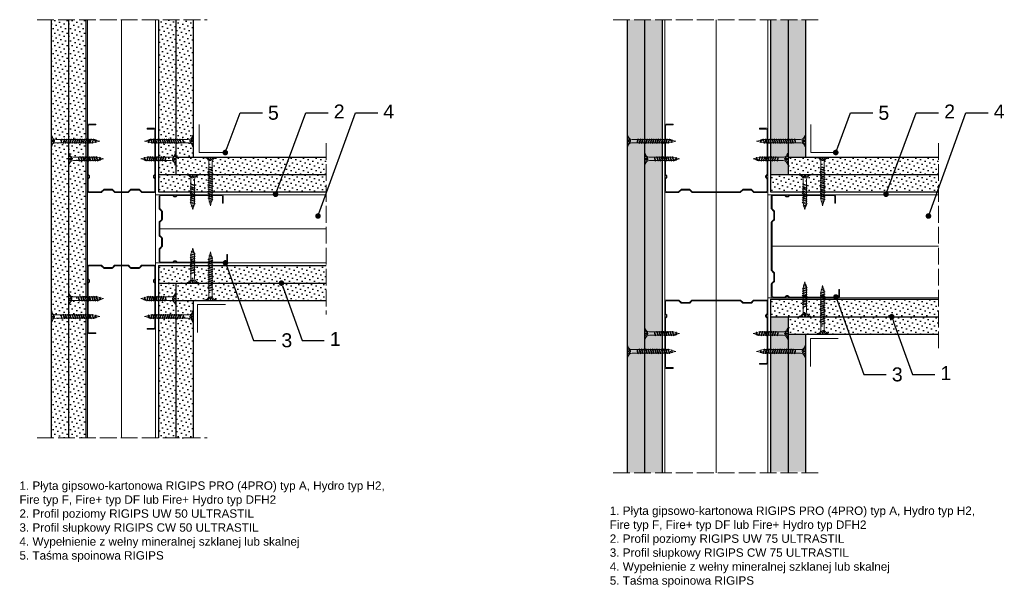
# Model space of a CAD drawing. Header units: millimetres. Extents: x 1644 to 2834, y 592 to 1017.
# Tile 1 of 2: x 1644 to 2350, y 610 to 1017. Entities that reach past the tile are written whole.
import ezdxf
from ezdxf import colors
from ezdxf.entities.mleader import LeaderData, LeaderLine
from ezdxf.math import Vec2, Vec3

# ---------------------------------------------------------------- set-up
doc = ezdxf.new("R2010")
doc.units = ezdxf.units.MM
doc.linetypes.add('ACAD_ISO02W100', pattern=[15, 12, -3])
for name, color, linetype, lineweight in [('_ISOVER WELNA', 7, 'BATTING', 9), ('_RIGIPS AKCESORIA', 7, 'Continuous', 18), ('_RIGIPS G-K', 7, 'Continuous', 25), ('_RIGIPS PROFIL', 7, 'Continuous', 18), ('OPISY', 7, 'Continuous', 9), ('PRZERYWANA', 7, 'ACAD_ISO02W100', 9)]:
    doc.layers.add(name, color=color, linetype=linetype, lineweight=lineweight)
doc.styles.get("Standard").update_dxf_attribs({"font": 'arial.ttf'})
doc.linetypes.add('BATTING', pattern='A,0.00254,-2.54,[134,ltypeshp.shx,S=2.54,R=0,X=-2.54,Y=0],-5.08,[134,ltypeshp.shx,S=2.54,R=180,X=2.54,Y=0],-2.54', length=10.16254)
pattern_1 = [(45, (0.9, -199.0678), (-1.122532, 3.367596), [0, -3.175])]
pattern_2 = [(45, (0.9, -197.2678), (-1.122532, 3.367596), [0, -3.175])]

# ---------------------------------------------------------------- blocks, each defined once
blk = doc.blocks.new('TN 25')
at = {"layer": '_RIGIPS AKCESORIA'}
for p, q in [((0, -0.84), (0, 7.16)), ((0, 7.16), (0.46, 7.16)), ((0.46, 7.16), (0.46, 4.78)), ((0.46, 4.78), (0, 4.78)), ((0, 3.5), (1.77, 3.5)), ((0, 2.83), (1.77, 2.83)), ((0.46, 1.64), (0, 1.64)), ((0.46, -0.84), (0.46, 1.64)), ((1.77, 3.5), (1.77, 4.2)), ((1.77, 2.83), (1.77, 2.18)), ((3.02, 4.46), (8.47, 4.46)), ((7.49, 2.01), (3.55, 2.01)), ((7.12, 4.46), (7.12, 3.18)), ((8.03, 2.01), (7.12, 4.46)), ((7.12, 3.18), (7.65, 1.53)), ((7.65, 1.53), (8.03, 2.01)), ((9.41, 2.01), (8.03, 2.01)), ((8.47, 4.46), (8.79, 5)), ((9.61, 1.51), (8.47, 4.46)), ((8.79, 5), (9.93, 2.01)), ((9, 4.46), (10.1, 4.46)), ((9.93, 2.01), (9.61, 1.51)), ((11.04, 2.01), (9.93, 2.01)), ((10.1, 4.46), (10.41, 5)), ((11.23, 1.51), (10.1, 4.46)), ((10.41, 5), (11.56, 2.01)), ((10.62, 4.46), (11.67, 4.46)), ((11.56, 2.01), (11.23, 1.51)), ((12.61, 2.01), (11.56, 2.01)), ((11.67, 4.46), (11.99, 5)), ((12.81, 1.51), (11.67, 4.46)), ((11.99, 5), (13.14, 2.01)), ((12.2, 4.46), (13.21, 4.46)), ((13.14, 2.01), (12.81, 1.51)), ((14.15, 2.01), (13.14, 2.01)), ((13.21, 4.46), (13.52, 5)), ((14.34, 1.51), (13.21, 4.46)), ((13.52, 5), (14.67, 2.01)), ((13.73, 4.46), (14.8, 4.46)), ((14.67, 2.01), (14.34, 1.51)), ((15.74, 2.01), (14.67, 2.01)), ((14.8, 4.46), (15.12, 5)), ((15.94, 1.51), (14.8, 4.46)), ((15.12, 5), (16.26, 2.01)), ((15.33, 4.46), (16.42, 4.46)), ((16.26, 2.01), (15.94, 1.51)), ((17.36, 2.01), (16.26, 2.01)), ((16.42, 4.46), (16.73, 5)), ((17.55, 1.51), (16.42, 4.46)), ((16.73, 5), (17.88, 2.01)), ((16.94, 4.46), (17.99, 4.46)), ((17.88, 2.01), (17.55, 1.51)), ((18.93, 2.01), (17.88, 2.01)), ((17.99, 4.46), (18.31, 5)), ((19.13, 1.51), (17.99, 4.46)), ((18.31, 5), (19.45, 2.01)), ((18.52, 4.46), (19.68, 4.46)), ((19.45, 2.01), (19.13, 1.51)), ((19.45, 2.01), (20.62, 2.01)), ((19.68, 4.46), (20, 5)), ((20.82, 1.51), (19.68, 4.46)), ((20, 5), (21.14, 2.01)), ((20.21, 4.46), (20.7, 4.46)), ((20.7, 4.46), (22.28, 3.98)), ((21.14, 2.01), (20.82, 1.51)), ((21.14, 2.01), (21.81, 2.12)), ((21.85, 1.83), (21.67, 3.28)), ((21.67, 3.28), (22.14, 2.4)), ((22.14, 2.4), (21.85, 1.83)), ((22.7, 2.36), (22.14, 2.4)), ((22.28, 3.98), (22.56, 4.37)), ((22.7, 2.36), (22.28, 3.98)), ((22.56, 4.37), (23.03, 2.71)), ((23.03, 2.71), (22.7, 2.36)), ((22.71, 3.85), (25, 3.24)), ((25, 3.24), (23.03, 2.71)), ((0, -0.84), (0.46, -0.84))]:
    blk.add_line(p, q, dxfattribs=at)
for centre, major_axis, ratio, start_param, end_param in [((3.09, 7.67), (0.17, 3.2), 0.826134, 1.773653, 3.180586), ((-0.04, 0.9), (0, 3.93), 0.848176, -0.720942, -0.151112), ((3.37, -1.57), (0.28, 3.57), 0.832181, 0.035984, 1.430787), ((-2.73, 15.91), (0, 14.76), 0.848176, 3.399396, 3.475072), ((0.59, 4.62), (0, 2.81), 0.848176, 3.475072, 3.862535), ((1.66, 3.18), (0, 0.895), 0.848176, -1.552777, -0.720942), ((1.66, 3.18), (0, 0.895), 0.848176, 3.862535, 4.730408)]:
    blk.add_ellipse(centre, major_axis=major_axis, ratio=ratio, start_param=start_param, end_param=end_param, dxfattribs=at)
blk = doc.blocks.new('CW 50 ULTRASTIL')
h = blk.add_hatch()
h.set_pattern_fill('ANSI31', color=256, scale=0.5, style=0)
h.paths.add_polyline_path([(28.56, 40.65, -0.198912), (28.71, 41), (30.21, 42.51, 0.198912), (30.36, 42.86), (30.36, 48.45, 0.198912), (30.21, 48.8), (28.71, 50.31, -0.198912), (28.56, 50.66), (28.56, 59.85, -0.198912), (28.71, 60.2), (30.21, 61.71, 0.198912), (30.36, 62.06), (30.36, 67.65, 0.198912), (30.21, 68), (28.71, 69.51, -0.198912), (28.56, 69.86), (28.56, 78.31, -0.414214), (29.36, 79.11), (37.68, 79.11, -0.198912), (38.04, 78.96), (38.74, 78.25, 0.198912), (39.1, 78.11), (39.68, 78.11, 0.198912), (40.04, 78.25), (40.74, 78.96, -0.198912), (41.1, 79.11), (50.38, 79.11, -0.198912), (50.74, 78.96), (51.44, 78.25, 0.198912), (51.8, 78.11), (52.38, 78.11, 0.198912), (52.74, 78.25), (53.44, 78.96, -0.198912), (53.8, 79.11), (63.08, 79.11, -0.198912), (63.44, 78.96), (64.14, 78.25, 0.198912), (64.5, 78.11), (65.08, 78.11, 0.198912), (65.44, 78.25), (66.14, 78.96, -0.198912), (66.5, 79.11), (75.66, 79.11, -0.414214), (76.46, 78.31), (76.46, 73.66), (77.01, 73.66), (77.01, 78.86, 0.414214), (76.21, 79.66), (66.5, 79.66, 0.198912), (66.14, 79.51), (65.44, 78.8, -0.198912), (65.08, 78.66), (64.5, 78.66, -0.198912), (64.14, 78.8), (63.44, 79.51, 0.198912), (63.08, 79.66), (53.8, 79.66, 0.198912), (53.44, 79.51), (52.74, 78.8, -0.198912), (52.38, 78.66), (51.8, 78.66, -0.198912), (51.44, 78.8), (50.74, 79.51, 0.198912), (50.38, 79.66), (41.1, 79.66, 0.198912), (40.74, 79.51), (40.04, 78.8, -0.198912), (39.68, 78.66), (39.1, 78.66, -0.198912), (38.74, 78.8), (38.04, 79.51, 0.198912), (37.68, 79.66), (28.81, 79.66, 0.414214), (28.01, 78.86), (28.01, 69.86, 0.198912), (28.16, 69.51), (29.66, 68, -0.198912), (29.81, 67.65), (29.81, 62.06, -0.198912), (29.66, 61.71), (28.16, 60.2, 0.198912), (28.01, 59.85), (28.01, 50.66, 0.198912), (28.16, 50.31), (29.66, 48.8, -0.198912), (29.81, 48.45), (29.81, 42.86, -0.198912), (29.66, 42.51), (28.16, 41, 0.198912), (28.01, 40.65), (28.01, 31.66, 0.414214), (28.81, 30.86), (37.68, 30.86, 0.198912), (38.04, 31), (38.74, 31.71, -0.198912), (39.1, 31.86), (39.68, 31.86, -0.198912), (40.04, 31.71), (40.74, 31, 0.198912), (41.1, 30.86), (50.38, 30.86, 0.198912), (50.74, 31), (51.44, 31.71, -0.198912), (51.8, 31.86), (52.38, 31.86, -0.198912), (52.74, 31.71), (53.44, 31, 0.198912), (53.8, 30.86), (63.08, 30.86, 0.198912), (63.44, 31), (64.14, 31.71, -0.198912), (64.5, 31.86), (65.08, 31.86, -0.198912), (65.44, 31.71), (66.14, 31, 0.198912), (66.5, 30.86), (73.21, 30.86, 0.414214), (74.01, 31.66), (74.01, 36.86), (73.46, 36.86), (73.46, 32.21, -0.414214), (72.66, 31.41), (66.5, 31.41, -0.198912), (66.14, 31.55), (65.44, 32.26, 0.198912), (65.08, 32.41), (64.5, 32.41, 0.198912), (64.14, 32.26), (63.44, 31.55, -0.198912), (63.08, 31.41), (53.8, 31.41, -0.198912), (53.44, 31.55), (52.74, 32.26, 0.198912), (52.38, 32.41), (51.8, 32.41, 0.198912), (51.44, 32.26), (50.74, 31.55, -0.198912), (50.38, 31.41), (41.1, 31.41, -0.198912), (40.74, 31.55), (40.04, 32.26, 0.198912), (39.68, 32.41), (39.1, 32.41, 0.198912), (38.74, 32.26), (38.04, 31.55, -0.198912), (37.68, 31.41), (29.36, 31.41, -0.414214), (28.56, 32.21)])
at = {"layer": '_RIGIPS PROFIL'}
for p, q in [((28.01, 78.86), (28.01, 69.86)), ((28.56, 78.31), (28.56, 69.86)), ((37.68, 79.66), (28.81, 79.66)), ((37.68, 79.11), (29.36, 79.11)), ((38.04, 79.51), (38.74, 78.8)), ((38.04, 78.96), (38.74, 78.25)), ((39.68, 78.66), (39.1, 78.66)), ((39.68, 78.11), (39.1, 78.11)), ((40.74, 79.51), (40.04, 78.8)), ((40.74, 78.96), (40.04, 78.25)), ((50.38, 79.66), (41.1, 79.66)), ((50.38, 79.11), (41.1, 79.11)), ((50.74, 79.51), (51.44, 78.8)), ((50.74, 78.96), (51.44, 78.25)), ((52.38, 78.66), (51.8, 78.66)), ((52.38, 78.11), (51.8, 78.11)), ((53.44, 79.51), (52.74, 78.8)), ((53.44, 78.96), (52.74, 78.25)), ((53.8, 79.66), (63.08, 79.66)), ((53.8, 79.11), (63.08, 79.11)), ((63.44, 79.51), (64.14, 78.8)), ((63.44, 78.96), (64.14, 78.25)), ((65.08, 78.66), (64.5, 78.66)), ((65.08, 78.11), (64.5, 78.11)), ((66.14, 79.51), (65.44, 78.8)), ((66.14, 78.96), (65.44, 78.25)), ((76.21, 79.66), (66.5, 79.66)), ((75.66, 79.11), (66.5, 79.11)), ((76.46, 73.66), (76.46, 78.31)), ((77.01, 73.66), (77.01, 78.86)), ((76.46, 73.66), (77.01, 73.66)), ((29.66, 68), (28.16, 69.51)), ((30.21, 68), (28.71, 69.51)), ((29.81, 67.65), (29.81, 62.06)), ((30.36, 67.65), (30.36, 62.06)), ((28.01, 59.85), (28.01, 50.66)), ((29.66, 61.71), (28.16, 60.2)), ((28.56, 59.85), (28.56, 50.66)), ((30.21, 61.71), (28.71, 60.2)), ((29.66, 48.8), (28.16, 50.31)), ((30.21, 48.8), (28.71, 50.31)), ((29.66, 42.51), (28.16, 41)), ((30.21, 42.51), (28.71, 41)), ((29.81, 42.86), (29.81, 48.45)), ((30.36, 42.86), (30.36, 48.45)), ((28.01, 31.66), (28.01, 40.65)), ((28.56, 32.21), (28.56, 40.65)), ((73.46, 36.86), (73.46, 32.21)), ((73.46, 36.86), (74.01, 36.86)), ((74.01, 36.86), (74.01, 31.66)), ((37.68, 30.86), (28.81, 30.86)), ((37.68, 31.41), (29.36, 31.41)), ((38.04, 31.55), (38.74, 32.26)), ((38.04, 31), (38.74, 31.71)), ((39.68, 32.41), (39.1, 32.41)), ((39.68, 31.86), (39.1, 31.86)), ((40.74, 31.55), (40.04, 32.26)), ((40.74, 31), (40.04, 31.71)), ((50.38, 31.41), (41.1, 31.41)), ((50.38, 30.86), (41.1, 30.86)), ((50.74, 31.55), (51.44, 32.26)), ((50.74, 31), (51.44, 31.71)), ((52.38, 32.41), (51.8, 32.41)), ((52.38, 31.86), (51.8, 31.86)), ((53.44, 31.55), (52.74, 32.26)), ((53.44, 31), (52.74, 31.71)), ((53.8, 31.41), (63.08, 31.41)), ((53.8, 30.86), (63.08, 30.86)), ((63.44, 31.55), (64.14, 32.26)), ((63.44, 31), (64.14, 31.71)), ((65.08, 32.41), (64.5, 32.41)), ((65.08, 31.86), (64.5, 31.86)), ((66.14, 31.55), (65.44, 32.26)), ((66.14, 31), (65.44, 31.71)), ((72.66, 31.41), (66.5, 31.41)), ((73.21, 30.86), (66.5, 30.86))]:
    blk.add_line(p, q, dxfattribs=at)
for centre, radius, start, end in [((28.81, 78.86), 0.8, 90, 180), ((29.36, 78.31), 0.8, 90, 180), ((37.68, 79.16), 0.5, 45, 90), ((37.68, 78.61), 0.5, 45, 90), ((39.1, 79.16), 0.5, 225, 270), ((39.1, 78.61), 0.5, 225, 270), ((39.68, 79.16), 0.5, 270, 315), ((39.68, 78.61), 0.5, 270, 315), ((41.1, 79.16), 0.5, 90, 135), ((41.1, 78.61), 0.5, 90, 135), ((50.38, 79.16), 0.5, 45, 90), ((50.38, 78.61), 0.5, 45, 90), ((51.8, 79.16), 0.5, 225, 270), ((51.8, 78.61), 0.5, 225, 270), ((52.38, 79.16), 0.5, 270, 315), ((52.38, 78.61), 0.5, 270, 315), ((53.8, 79.16), 0.5, 90, 135), ((53.8, 78.61), 0.5, 90, 135), ((63.08, 79.16), 0.5, 45, 90), ((63.08, 78.61), 0.5, 45, 90), ((64.5, 79.16), 0.5, 225, 270), ((64.5, 78.61), 0.5, 225, 270), ((65.08, 79.16), 0.5, 270, 315), ((65.08, 78.61), 0.5, 270, 315), ((66.5, 79.16), 0.5, 90, 135), ((66.5, 78.61), 0.5, 90, 135), ((75.66, 78.31), 0.8, 0, 90), ((76.21, 78.86), 0.8, 0, 90), ((28.51, 69.86), 0.5, 180, 225), ((29.06, 69.86), 0.5, 180, 225), ((29.31, 67.65), 0.5, 0, 45), ((29.86, 67.65), 0.5, 0, 45), ((28.51, 59.85), 0.5, 135, 180), ((29.06, 59.85), 0.5, 135, 180), ((29.31, 62.06), 0.5, 315, 0), ((29.86, 62.06), 0.5, 315, 0), ((28.51, 50.66), 0.5, 180, 225), ((29.06, 50.66), 0.5, 180, 225), ((29.31, 48.45), 0.5, 0, 45), ((29.31, 42.86), 0.5, 315, 0), ((29.86, 48.45), 0.5, 0, 45), ((29.86, 42.86), 0.5, 315, 0), ((28.51, 40.65), 0.5, 135, 180), ((29.06, 40.65), 0.5, 135, 180), ((28.81, 31.66), 0.8, 180, 270), ((29.36, 32.21), 0.8, 180, 270), ((37.68, 31.91), 0.5, 270, 315), ((37.68, 31.36), 0.5, 270, 315), ((39.1, 31.91), 0.5, 90, 135), ((39.1, 31.36), 0.5, 90, 135), ((39.68, 31.91), 0.5, 45, 90), ((39.68, 31.36), 0.5, 45, 90), ((41.1, 31.91), 0.5, 225, 270), ((41.1, 31.36), 0.5, 225, 270), ((50.38, 31.91), 0.5, 270, 315), ((50.38, 31.36), 0.5, 270, 315), ((51.8, 31.91), 0.5, 90, 135), ((51.8, 31.36), 0.5, 90, 135), ((52.38, 31.91), 0.5, 45, 90), ((52.38, 31.36), 0.5, 45, 90), ((53.8, 31.91), 0.5, 225, 270), ((53.8, 31.36), 0.5, 225, 270), ((63.08, 31.91), 0.5, 270, 315), ((63.08, 31.36), 0.5, 270, 315), ((64.5, 31.91), 0.5, 90, 135), ((64.5, 31.36), 0.5, 90, 135), ((65.08, 31.91), 0.5, 45, 90), ((65.08, 31.36), 0.5, 45, 90), ((66.5, 31.91), 0.5, 225, 270), ((66.5, 31.36), 0.5, 225, 270), ((72.66, 32.21), 0.8, 270, 0), ((73.21, 31.66), 0.8, 270, 0)]:
    blk.add_arc(centre, radius, start, end, dxfattribs=at)
blk = doc.blocks.new('CW 75 ULTRASTIL')
h = blk.add_hatch()
h.set_pattern_fill('ANSI31', color=256, scale=0.5, style=0)
h.paths.add_polyline_path([(106.07, 103.31, -0.414214), (106.87, 104.11), (115.19, 104.11, -0.198912), (115.55, 103.96), (116.25, 103.25, 0.198912), (116.61, 103.11), (117.19, 103.11, 0.198912), (117.55, 103.25), (118.25, 103.96, -0.198912), (118.61, 104.11), (127.89, 104.11, -0.198912), (128.25, 103.96), (128.95, 103.25, 0.198912), (129.31, 103.11), (129.89, 103.11, 0.198912), (130.25, 103.25), (130.95, 103.96, -0.198912), (131.31, 104.11), (140.59, 104.11, -0.198912), (140.95, 103.96), (141.65, 103.25, 0.198912), (142.01, 103.11), (142.59, 103.11, 0.198912), (142.95, 103.25), (143.65, 103.96, -0.198912), (144.01, 104.11), (153.17, 104.11, -0.414214), (153.97, 103.31), (153.97, 98.66), (154.52, 98.66), (154.52, 103.86, 0.414214), (153.72, 104.66), (144.01, 104.66, 0.198912), (143.65, 104.51), (142.95, 103.8, -0.198912), (142.59, 103.66), (142.01, 103.66, -0.198912), (141.65, 103.8), (140.95, 104.51, 0.198912), (140.59, 104.66), (131.31, 104.66, 0.198912), (130.95, 104.51), (130.25, 103.8, -0.198912), (129.89, 103.66), (129.31, 103.66, -0.198912), (128.95, 103.8), (128.25, 104.51, 0.198912), (127.89, 104.66), (118.61, 104.66, 0.198912), (118.25, 104.51), (117.55, 103.8, -0.198912), (117.19, 103.66), (116.61, 103.66, -0.198912), (116.25, 103.8), (115.55, 104.51, 0.198912), (115.19, 104.66), (106.32, 104.66, 0.414214), (105.52, 103.86), (105.52, 94.86, 0.198912), (105.67, 94.51), (107.17, 93, -0.198912), (107.32, 92.65), (107.32, 87.06, -0.198912), (107.17, 86.71), (105.67, 85.2, 0.198912), (105.52, 84.85), (105.52, 50.66, 0.198912), (105.67, 50.31), (107.17, 48.8, -0.198912), (107.32, 48.45), (107.32, 42.86, -0.198912), (107.17, 42.51), (105.67, 41, 0.198912), (105.52, 40.65), (105.52, 31.66, 0.414214), (106.32, 30.86), (115.19, 30.86, 0.198912), (115.55, 31), (116.25, 31.71, -0.198912), (116.61, 31.86), (117.19, 31.86, -0.198912), (117.55, 31.71), (118.25, 31, 0.198912), (118.61, 30.86), (127.89, 30.86, 0.198912), (128.25, 31), (128.95, 31.71, -0.198912), (129.31, 31.86), (129.89, 31.86, -0.198912), (130.25, 31.71), (130.95, 31, 0.198912), (131.31, 30.86), (140.59, 30.86, 0.198912), (140.95, 31), (141.65, 31.71, -0.198912), (142.01, 31.86), (142.59, 31.86, -0.198912), (142.95, 31.71), (143.65, 31, 0.198912), (144.01, 30.86), (150.72, 30.86, 0.414214), (151.52, 31.66), (151.52, 36.86), (150.97, 36.86), (150.97, 32.21, -0.414214), (150.17, 31.41), (144.01, 31.41, -0.198912), (143.65, 31.55), (142.95, 32.26, 0.198912), (142.59, 32.41), (142.01, 32.41, 0.198912), (141.65, 32.26), (140.95, 31.55, -0.198912), (140.59, 31.41), (131.31, 31.41, -0.198912), (130.95, 31.55), (130.25, 32.26, 0.198912), (129.89, 32.41), (129.31, 32.41, 0.198912), (128.95, 32.26), (128.25, 31.55, -0.198912), (127.89, 31.41), (118.61, 31.41, -0.198912), (118.25, 31.55), (117.55, 32.26, 0.198912), (117.19, 32.41), (116.61, 32.41, 0.198912), (116.25, 32.26), (115.55, 31.55, -0.198912), (115.19, 31.41), (106.87, 31.41, -0.414214), (106.07, 32.21), (106.07, 40.65, -0.198912), (106.22, 41), (107.72, 42.51, 0.198912), (107.87, 42.86), (107.87, 48.45, 0.198912), (107.72, 48.8), (106.22, 50.31, -0.198912), (106.07, 50.66), (106.07, 84.85, -0.198912), (106.22, 85.2), (107.72, 86.71, 0.198912), (107.87, 87.06), (107.87, 92.65, 0.198912), (107.72, 93), (106.22, 94.51, -0.198912), (106.07, 94.86)])
at = {"layer": '_RIGIPS PROFIL'}
for p, q in [((105.52, 103.86), (105.52, 94.86)), ((106.07, 103.31), (106.07, 94.86)), ((115.19, 104.66), (106.32, 104.66)), ((115.19, 104.11), (106.87, 104.11)), ((115.55, 104.51), (116.25, 103.8)), ((115.55, 103.96), (116.25, 103.25)), ((117.19, 103.66), (116.61, 103.66)), ((117.19, 103.11), (116.61, 103.11)), ((118.25, 104.51), (117.55, 103.8)), ((118.25, 103.96), (117.55, 103.25)), ((127.89, 104.66), (118.61, 104.66)), ((127.89, 104.11), (118.61, 104.11)), ((128.25, 104.51), (128.95, 103.8)), ((128.25, 103.96), (128.95, 103.25)), ((129.89, 103.66), (129.31, 103.66)), ((129.89, 103.11), (129.31, 103.11)), ((130.95, 104.51), (130.25, 103.8)), ((130.95, 103.96), (130.25, 103.25)), ((131.31, 104.66), (140.59, 104.66)), ((131.31, 104.11), (140.59, 104.11)), ((140.95, 104.51), (141.65, 103.8)), ((140.95, 103.96), (141.65, 103.25)), ((142.59, 103.66), (142.01, 103.66)), ((142.59, 103.11), (142.01, 103.11)), ((143.65, 104.51), (142.95, 103.8)), ((143.65, 103.96), (142.95, 103.25)), ((153.72, 104.66), (144.01, 104.66)), ((153.17, 104.11), (144.01, 104.11)), ((153.97, 98.66), (153.97, 103.31)), ((154.52, 98.66), (154.52, 103.86)), ((107.17, 93), (105.67, 94.51)), ((107.72, 93), (106.22, 94.51)), ((107.32, 92.65), (107.32, 87.06)), ((107.87, 92.65), (107.87, 87.06)), ((153.97, 98.66), (154.52, 98.66)), ((105.52, 84.85), (105.52, 50.66)), ((107.17, 86.71), (105.67, 85.2)), ((106.07, 84.85), (106.07, 50.66)), ((107.72, 86.71), (106.22, 85.2)), ((107.17, 48.8), (105.67, 50.31)), ((107.72, 48.8), (106.22, 50.31)), ((107.17, 42.51), (105.67, 41)), ((107.72, 42.51), (106.22, 41)), ((107.32, 42.86), (107.32, 48.45)), ((107.87, 42.86), (107.87, 48.45)), ((105.52, 31.66), (105.52, 40.65)), ((106.07, 32.21), (106.07, 40.65)), ((150.97, 36.86), (150.97, 32.21)), ((150.97, 36.86), (151.52, 36.86)), ((151.52, 36.86), (151.52, 31.66)), ((115.19, 30.86), (106.32, 30.86)), ((115.19, 31.41), (106.87, 31.41)), ((115.55, 31.55), (116.25, 32.26)), ((115.55, 31), (116.25, 31.71)), ((117.19, 32.41), (116.61, 32.41)), ((117.19, 31.86), (116.61, 31.86)), ((118.25, 31.55), (117.55, 32.26)), ((118.25, 31), (117.55, 31.71)), ((127.89, 31.41), (118.61, 31.41)), ((127.89, 30.86), (118.61, 30.86)), ((128.25, 31.55), (128.95, 32.26)), ((128.25, 31), (128.95, 31.71)), ((129.89, 32.41), (129.31, 32.41)), ((129.89, 31.86), (129.31, 31.86)), ((130.95, 31.55), (130.25, 32.26)), ((130.95, 31), (130.25, 31.71)), ((131.31, 31.41), (140.59, 31.41)), ((131.31, 30.86), (140.59, 30.86)), ((140.95, 31.55), (141.65, 32.26)), ((140.95, 31), (141.65, 31.71)), ((142.59, 32.41), (142.01, 32.41)), ((142.59, 31.86), (142.01, 31.86)), ((143.65, 31.55), (142.95, 32.26)), ((143.65, 31), (142.95, 31.71)), ((150.17, 31.41), (144.01, 31.41)), ((150.72, 30.86), (144.01, 30.86))]:
    blk.add_line(p, q, dxfattribs=at)
for centre, radius, start, end in [((106.32, 103.86), 0.8, 90, 180), ((106.87, 103.31), 0.8, 90, 180), ((115.19, 104.16), 0.5, 45, 90), ((115.19, 103.61), 0.5, 45, 90), ((116.61, 104.16), 0.5, 225, 270), ((116.61, 103.61), 0.5, 225, 270), ((117.19, 104.16), 0.5, 270, 315), ((117.19, 103.61), 0.5, 270, 315), ((118.61, 104.16), 0.5, 90, 135), ((118.61, 103.61), 0.5, 90, 135), ((127.89, 104.16), 0.5, 45, 90), ((127.89, 103.61), 0.5, 45, 90), ((129.31, 104.16), 0.5, 225, 270), ((129.31, 103.61), 0.5, 225, 270), ((129.89, 104.16), 0.5, 270, 315), ((129.89, 103.61), 0.5, 270, 315), ((131.31, 104.16), 0.5, 90, 135), ((131.31, 103.61), 0.5, 90, 135), ((140.59, 104.16), 0.5, 45, 90), ((140.59, 103.61), 0.5, 45, 90), ((142.01, 104.16), 0.5, 225, 270), ((142.01, 103.61), 0.5, 225, 270), ((142.59, 104.16), 0.5, 270, 315), ((142.59, 103.61), 0.5, 270, 315), ((144.01, 104.16), 0.5, 90, 135), ((144.01, 103.61), 0.5, 90, 135), ((153.17, 103.31), 0.8, 0, 90), ((153.72, 103.86), 0.8, 0, 90), ((106.02, 94.86), 0.5, 180, 225), ((106.57, 94.86), 0.5, 180, 225), ((106.82, 92.65), 0.5, 0, 45), ((107.37, 92.65), 0.5, 0, 45), ((106.02, 84.85), 0.5, 135, 180), ((106.57, 84.85), 0.5, 135, 180), ((106.82, 87.06), 0.5, 315, 0), ((107.37, 87.06), 0.5, 315, 0), ((106.02, 50.66), 0.5, 180, 225), ((106.57, 50.66), 0.5, 180, 225), ((106.82, 48.45), 0.5, 0, 45), ((106.82, 42.86), 0.5, 315, 0), ((107.37, 48.45), 0.5, 0, 45), ((107.37, 42.86), 0.5, 315, 0), ((106.02, 40.65), 0.5, 135, 180), ((106.57, 40.65), 0.5, 135, 180), ((106.32, 31.66), 0.8, 180, 270), ((106.87, 32.21), 0.8, 180, 270), ((115.19, 31.91), 0.5, 270, 315), ((115.19, 31.36), 0.5, 270, 315), ((116.61, 31.91), 0.5, 90, 135), ((116.61, 31.36), 0.5, 90, 135), ((117.19, 31.91), 0.5, 45, 90), ((117.19, 31.36), 0.5, 45, 90), ((118.61, 31.91), 0.5, 225, 270), ((118.61, 31.36), 0.5, 225, 270), ((127.89, 31.91), 0.5, 270, 315), ((127.89, 31.36), 0.5, 270, 315), ((129.31, 31.91), 0.5, 90, 135), ((129.31, 31.36), 0.5, 90, 135), ((129.89, 31.91), 0.5, 45, 90), ((129.89, 31.36), 0.5, 45, 90), ((131.31, 31.91), 0.5, 225, 270), ((131.31, 31.36), 0.5, 225, 270), ((140.59, 31.91), 0.5, 270, 315), ((140.59, 31.36), 0.5, 270, 315), ((142.01, 31.91), 0.5, 90, 135), ((142.01, 31.36), 0.5, 90, 135), ((142.59, 31.91), 0.5, 45, 90), ((142.59, 31.36), 0.5, 45, 90), ((144.01, 31.91), 0.5, 225, 270), ((144.01, 31.36), 0.5, 225, 270), ((150.17, 32.21), 0.8, 270, 0), ((150.72, 31.66), 0.8, 270, 0)]:
    blk.add_arc(centre, radius, start, end, dxfattribs=at)
blk = doc.blocks.new('TN 35')
at = {"layer": '_RIGIPS AKCESORIA'}
for p, q in [((0, -0.84), (0, 7.16)), ((0, 7.16), (0.46, 7.16)), ((0.46, 7.16), (0.46, 4.78)), ((0.46, 4.78), (0, 4.78)), ((0, 3.5), (1.77, 3.5)), ((0, 2.83), (1.77, 2.83)), ((0.46, 1.64), (0, 1.64)), ((0.46, -0.84), (0.46, 1.64)), ((1.77, 3.5), (1.77, 4.2)), ((1.77, 2.83), (1.77, 2.18)), ((3.02, 4.46), (8.47, 4.46)), ((7.49, 2.01), (3.55, 2.01)), ((7.12, 4.46), (7.12, 3.18)), ((8.03, 2.01), (7.12, 4.46)), ((7.12, 3.18), (7.65, 1.53)), ((7.65, 1.53), (8.03, 2.01)), ((9.41, 2.01), (8.03, 2.01)), ((8.47, 4.46), (8.79, 5)), ((9.61, 1.51), (8.47, 4.46)), ((8.79, 5), (9.93, 2.01)), ((9, 4.46), (10.1, 4.46)), ((9.93, 2.01), (9.61, 1.51)), ((11.04, 2.01), (9.93, 2.01)), ((10.1, 4.46), (10.41, 5)), ((11.23, 1.51), (10.1, 4.46)), ((10.41, 5), (11.56, 2.01)), ((10.62, 4.46), (11.67, 4.46)), ((11.56, 2.01), (11.23, 1.51)), ((12.61, 2.01), (11.56, 2.01)), ((11.67, 4.46), (11.99, 5)), ((12.81, 1.51), (11.67, 4.46)), ((11.99, 5), (13.14, 2.01)), ((12.2, 4.46), (13.21, 4.46)), ((13.14, 2.01), (12.81, 1.51)), ((14.15, 2.01), (13.14, 2.01)), ((13.21, 4.46), (13.52, 5)), ((14.34, 1.51), (13.21, 4.46)), ((13.52, 5), (14.67, 2.01)), ((13.73, 4.46), (14.8, 4.46)), ((14.67, 2.01), (14.34, 1.51)), ((15.74, 2.01), (14.67, 2.01)), ((14.8, 4.46), (15.12, 5)), ((15.94, 1.51), (14.8, 4.46)), ((15.12, 5), (16.26, 2.01)), ((15.33, 4.46), (16.42, 4.46)), ((16.26, 2.01), (15.94, 1.51)), ((17.36, 2.01), (16.26, 2.01)), ((16.42, 4.46), (16.73, 5)), ((17.55, 1.51), (16.42, 4.46)), ((16.73, 5), (17.88, 2.01)), ((16.94, 4.46), (17.99, 4.46)), ((17.88, 2.01), (17.55, 1.51)), ((18.93, 2.01), (17.84, 2.01)), ((17.99, 4.46), (18.31, 5)), ((19.13, 1.51), (17.99, 4.46)), ((18.31, 5), (19.45, 2.01)), ((18.52, 4.46), (19.57, 4.46)), ((19.45, 2.01), (19.13, 1.51)), ((20.51, 2.01), (19.41, 2.01)), ((19.57, 4.46), (19.88, 5)), ((20.7, 1.51), (19.57, 4.46)), ((19.88, 5), (21.03, 2.01)), ((20.09, 4.46), (21.14, 4.46)), ((21.03, 2.01), (20.7, 1.51)), ((22.08, 2.01), (20.99, 2.01)), ((21.14, 4.46), (21.46, 5)), ((22.28, 1.51), (21.14, 4.46)), ((21.46, 5), (22.6, 2.01)), ((21.67, 4.46), (22.72, 4.46)), ((22.6, 2.01), (22.28, 1.51)), ((23.66, 2.01), (22.56, 2.01)), ((22.72, 4.46), (23.03, 5)), ((23.85, 1.51), (22.72, 4.46)), ((23.03, 5), (24.18, 2.01)), ((23.24, 4.46), (24.29, 4.46)), ((24.18, 2.01), (23.85, 1.51)), ((25.23, 2.01), (24.14, 2.01)), ((24.29, 4.46), (24.61, 5)), ((25.43, 1.51), (24.29, 4.46)), ((24.61, 5), (25.75, 2.01)), ((24.81, 4.46), (25.87, 4.46)), ((25.75, 2.01), (25.43, 1.51)), ((26.81, 2.01), (25.71, 2.01)), ((25.87, 4.46), (26.18, 5)), ((27, 1.51), (25.87, 4.46)), ((26.18, 5), (27.33, 2.01)), ((26.39, 4.46), (27.44, 4.46)), ((27.33, 2.01), (27, 1.51)), ((28.38, 2.01), (27.33, 2.01)), ((27.44, 4.46), (27.76, 5)), ((28.58, 1.51), (27.44, 4.46)), ((27.76, 5), (28.9, 2.01)), ((27.96, 4.46), (29.13, 4.46)), ((28.9, 2.01), (28.58, 1.51)), ((28.9, 2.01), (30.07, 2.01)), ((29.13, 4.46), (29.45, 5)), ((30.27, 1.51), (29.13, 4.46)), ((29.45, 5), (30.59, 2.01)), ((29.65, 4.46), (30.15, 4.46)), ((30.15, 4.46), (31.73, 3.98)), ((30.59, 2.01), (30.27, 1.51)), ((30.59, 2.01), (31.26, 2.12)), ((31.3, 1.83), (31.12, 3.28)), ((31.12, 3.28), (31.59, 2.4)), ((31.59, 2.4), (31.3, 1.83)), ((32.15, 2.36), (31.59, 2.4)), ((31.73, 3.98), (32.01, 4.37)), ((32.15, 2.36), (31.73, 3.98)), ((32.01, 4.37), (32.48, 2.71)), ((32.48, 2.71), (32.15, 2.36)), ((32.16, 3.85), (35, 3.24)), ((35, 3.24), (32.48, 2.71)), ((0, -0.84), (0.46, -0.84))]:
    blk.add_line(p, q, dxfattribs=at)
for centre, major_axis, ratio, start_param, end_param in [((3.09, 7.67), (0.17, 3.2), 0.826134, 1.773653, 3.180586), ((-0.04, 0.9), (0, 3.93), 0.848176, -0.720942, -0.151112), ((3.37, -1.57), (0.28, 3.57), 0.832181, 0.035984, 1.430787), ((-2.73, 15.91), (0, 14.76), 0.848176, 3.399396, 3.475072), ((0.59, 4.62), (0, 2.81), 0.848176, 3.475072, 3.862535), ((1.66, 3.18), (0, 0.895), 0.848176, -1.552777, -0.720942), ((1.66, 3.18), (0, 0.895), 0.848176, 3.862535, 4.730408)]:
    blk.add_ellipse(centre, major_axis=major_axis, ratio=ratio, start_param=start_param, end_param=end_param, dxfattribs=at)
blk = doc.blocks.new('_Dot')
at = {"color": 0, "linetype": 'ByBlock', "lineweight": -2}
blk.add_line((-0.5, 0), (-1, 0), dxfattribs=at)
at = {"color": 0, "linetype": 'ByBlock', "const_width": 0.5}
blk.add_lwpolyline([(-0.25, 0, 1), (0.25, 0, 1)], format="xyb", close=True, dxfattribs=at)

msp = doc.modelspace()

# ---------------------------------------------------------------- hatches: boundary and pattern name
at = {"layer": '_RIGIPS G-K'}
h = msp.add_hatch(dxfattribs=at)
h.set_pattern_fill('DOTS', color=256, scale=2, angle=45, style=0)
h.set_pattern_definition([(45, (-12.5, -674.6476), (-1.122532, 3.367596), [0, -3.175])])
h.paths.add_polyline_path([(1679, 1016.52), (1666.5, 1016.52), (1666.5, 716.91), (1679, 716.91)])
h = msp.add_hatch(dxfattribs=at)
h.set_pattern_fill('DOTS', color=256, scale=2, angle=45, style=0)
h.set_pattern_definition([(45, (0, -674.6476), (-1.122532, 3.367596), [0, -3.175])])
h.paths.add_polyline_path([(1691.5, 1016.52), (1679, 1016.52), (1679, 716.91), (1691.5, 716.91)])
h = msp.add_hatch(dxfattribs=at)
h.set_pattern_fill('DOTS', color=256, scale=2, angle=45, style=0)
h.set_pattern_definition([(45, (0.9, -675.5476), (-1.122532, 3.367596), [0, -3.175])])
h.paths.add_polyline_path([(1755.9, 1016.52), (1743.4, 1016.52), (1743.4, 905.62), (1755.9, 905.62)])
h.paths.add_polyline_path([(1755.9, 827.82), (1743.4, 827.82), (1743.4, 716.91), (1755.9, 716.91)])
h = msp.add_hatch(dxfattribs=at)
h.set_pattern_fill('DOTS', color=256, scale=2, angle=45, style=0)
h.set_pattern_definition(pattern_1)
h.paths.add_polyline_path([(1768.4, 1016.52), (1755.9, 1016.52), (1755.9, 918.12), (1768.4, 918.12)])
h.paths.add_polyline_path([(1768.4, 815.32), (1755.9, 815.32), (1755.9, 716.91), (1768.4, 716.91)])
h = msp.add_hatch(dxfattribs=at)
h.set_pattern_fill('DOTS', color=256, scale=2, angle=45, style=0)
h.set_pattern_definition([(45, (190.8405, -198.1678), (-1.122532, 3.367596), [0, -3.175])])
h.paths.add_polyline_path([(2091.88, 1016.52), (2079.38, 1016.52), (2079.38, 691.91), (2091.88, 691.91)])
h = msp.add_hatch(dxfattribs=at)
h.set_pattern_fill('DOTS', color=256, scale=2, angle=45, style=0)
h.set_pattern_definition([(45, (190.8405, -674.6476), (-1.122532, 3.367596), [0, -3.175])])
h.paths.add_polyline_path([(2104.38, 1016.52), (2091.88, 1016.52), (2091.88, 691.91), (2104.38, 691.91)])
h = msp.add_hatch(dxfattribs=at)
h.set_pattern_fill('DOTS', color=256, scale=2, angle=45, style=0)
h.set_pattern_definition([(45, (192.6405, -673.7476), (-1.122532, 3.367596), [0, -3.175])])
h.paths.add_polyline_path([(2194.68, 1016.52), (2182.18, 1016.52), (2182.18, 905.62), (2194.68, 905.62)])
h.paths.add_polyline_path([(2194.68, 803.72), (2182.18, 803.72), (2182.18, 692.81), (2194.68, 692.81)])
h = msp.add_hatch(dxfattribs=at)
h.set_pattern_fill('DOTS', color=256, scale=2, angle=45, style=0)
h.set_pattern_definition([(45, (192.6405, -197.2678), (-1.122532, 3.367596), [0, -3.175])])
h.paths.add_polyline_path([(2207.18, 1016.52), (2194.68, 1016.52), (2194.68, 918.12), (2207.18, 918.12)])
h.paths.add_polyline_path([(2207.18, 791.22), (2194.68, 791.22), (2194.68, 692.81), (2207.18, 692.81)])
h = msp.add_hatch(dxfattribs=at)
h.set_pattern_fill('DOTS', color=256, scale=2, angle=45, style=0)
h.set_pattern_definition(pattern_2)
h.paths.add_polyline_path([(1863.7, 918.12), (1755.9, 918.12), (1755.9, 905.62), (1863.7, 905.62)])
h = msp.add_hatch(dxfattribs=at)
h.set_pattern_fill('DOTS', color=256, scale=2, angle=45, style=0)
h.set_pattern_definition([(45, (439.68, -197.2678), (-1.122532, 3.367596), [0, -3.175])])
h.paths.add_polyline_path([(2302.48, 918.12), (2194.68, 918.12), (2194.68, 905.62), (2302.48, 905.62)])
h = msp.add_hatch(dxfattribs=at)
h.set_pattern_fill('DOTS', color=256, scale=2, angle=45, style=0)
h.set_pattern_definition(pattern_2)
h.paths.add_polyline_path([(1863.7, 905.62), (1743.4, 905.62), (1743.4, 893.12), (1863.7, 893.12)])
h = msp.add_hatch(dxfattribs=at)
h.set_pattern_fill('DOTS', color=256, scale=2, angle=45, style=0)
h.set_pattern_definition([(45, (439.68, -673.7476), (-1.122532, 3.367596), [0, -3.175])])
h.paths.add_polyline_path([(2302.48, 905.62), (2182.18, 905.62), (2182.18, 893.12), (2302.48, 893.12)])
h = msp.add_hatch(dxfattribs=at)
h.set_pattern_fill('DOTS', color=256, scale=2, angle=45, style=0)
h.set_pattern_definition(pattern_1)
h.paths.add_polyline_path([(1863.7, 840.32), (1743.4, 840.32), (1743.4, 827.82), (1863.7, 827.82)])
h = msp.add_hatch(dxfattribs=at)
h.set_pattern_fill('DOTS', color=256, scale=2, angle=45, style=0)
h.set_pattern_definition(pattern_1)
h.paths.add_polyline_path([(1863.7, 827.82), (1755.9, 827.82), (1755.9, 815.32), (1863.7, 815.32)])
h = msp.add_hatch(dxfattribs=at)
h.set_pattern_fill('DOTS', color=256, scale=2, angle=45, style=0)
h.set_pattern_definition([(45, (439.68, -699.6476), (-1.122532, 3.367596), [0, -3.175])])
h.paths.add_polyline_path([(2302.48, 816.22), (2182.18, 816.22), (2182.18, 803.72), (2302.48, 803.72)])
h = msp.add_hatch(dxfattribs=at)
h.set_pattern_fill('DOTS', color=256, scale=2, angle=45, style=0)
h.set_pattern_definition([(45, (439.68, -223.1678), (-1.122532, 3.367596), [0, -3.175])])
h.paths.add_polyline_path([(2302.48, 803.72), (2194.68, 803.72), (2194.68, 791.22), (2302.48, 791.22)])

# ---------------------------------------------------------------- linework, layer by layer
at = {"layer": '_ISOVER WELNA', "ltscale": 2.4}
for p, q in [((1717, 1016.52), (1717, 716.91)), ((1863.7, 866.72), (1744.45, 866.72))]:
    msp.add_line(p, q, dxfattribs=at)
at = {"layer": '_ISOVER WELNA', "ltscale": 3.6}
for p, q in [((2143.28, 1016.52), (2143.28, 691.91)), ((2302.48, 854.22), (2183.23, 854.22))]:
    msp.add_line(p, q, dxfattribs=at)
at = {"layer": '_RIGIPS AKCESORIA'}
for points in [[(1772.64, 941.33), (1772.64, 921.33), (1792.64, 921.33)], [(2210.91, 941.38), (2210.91, 921.38), (2230.91, 921.38)], [(1771.45, 792.49), (1771.45, 812.49), (1791.45, 812.49)], [(2210.73, 768.11), (2210.73, 788.11), (2230.73, 788.11)]]:
    msp.add_lwpolyline(points, dxfattribs=at)
at = {"layer": '_RIGIPS G-K'}
for p, q in [((1666.5, 1016.52), (1666.5, 716.91)), ((1679, 1016.52), (1679, 716.91)), ((1691.5, 1016.52), (1691.5, 716.91)), ((1743.4, 1016.52), (1743.4, 893.12)), ((1755.9, 1016.52), (1755.9, 905.62)), ((1768.4, 1016.52), (1768.4, 918.12)), ((2079.38, 1016.52), (2079.38, 691.91)), ((2091.88, 1016.52), (2091.88, 691.91)), ((2104.38, 1016.52), (2104.38, 691.91)), ((2182.18, 1016.52), (2182.18, 893.12)), ((2194.68, 1016.52), (2194.68, 905.62)), ((2207.18, 1016.52), (2207.18, 918.12)), ((1755.9, 918.12), (1863.7, 918.12)), ((2194.68, 918.12), (2302.48, 918.12)), ((1743.4, 905.62), (1863.7, 905.62)), ((2182.18, 905.62), (2302.48, 905.62)), ((1743.4, 893.12), (1863.7, 893.12)), ((2182.18, 893.12), (2302.48, 893.12)), ((1743.4, 840.32), (1743.4, 716.91)), ((1743.4, 840.32), (1863.7, 840.32)), ((1743.4, 827.82), (1863.7, 827.82)), ((1755.9, 827.82), (1755.9, 716.91)), ((1755.9, 815.32), (1863.7, 815.32)), ((1768.4, 815.32), (1768.4, 716.91)), ((2182.18, 816.22), (2182.18, 691.91)), ((2182.18, 816.22), (2302.48, 816.22)), ((2182.18, 803.72), (2302.48, 803.72)), ((2194.68, 803.72), (2194.68, 691.91)), ((2194.68, 791.22), (2302.48, 791.22)), ((2207.18, 791.22), (2207.18, 691.91))]:
    msp.add_line(p, q, dxfattribs=at)
at = {"layer": '_RIGIPS PROFIL'}
for p, q in [((1692.6, 1016.52), (1692.6, 716.91)), ((1741.4, 1016.52), (1741.4, 716.91)), ((2106.38, 1016.52), (2106.38, 691.91)), ((2180.18, 1016.52), (2180.18, 691.91)), ((1741.4, 891.12), (1863.7, 891.12)), ((2180.18, 891.12), (2302.48, 891.12)), ((1741.4, 842.32), (1863.7, 842.32)), ((2180.18, 817.32), (2302.48, 817.32))]:
    msp.add_line(p, q, dxfattribs=at)
at = {"layer": 'PRZERYWANA'}
for p, q in [((1656.5, 1016.52), (1778.4, 1016.52)), ((2069.38, 1016.52), (2217.18, 1016.52)), ((1863.7, 928.12), (1863.7, 805.32)), ((2302.48, 928.12), (2302.48, 781.22)), ((1656.5, 716.91), (1778.4, 716.91)), ((2069.38, 691.91), (2217.18, 691.91))]:
    msp.add_line(p, q, dxfattribs=at)

# ---------------------------------------------------------------- block references
at = {"layer": '_RIGIPS AKCESORIA', "xscale": -1}
for name, p, rotation in [('TN 35', (1666.5, 932.74), 180), ('TN 35', (2079.38, 932.74), 180), ('TN 35', (1783.92, 918.12), 90), ('TN 35', (2222.7, 918.12), 90), ('TN 25', (1771.22, 905.62), 90), ('TN 25', (2209.92, 905.62), 90)]:
    msp.add_blockref(name, p, dxfattribs=dict(at, rotation=rotation))
at = {"layer": '_RIGIPS AKCESORIA'}
for name, p, rotation in [('TN 35', (1768.4, 932.74), 180), ('TN 35', (2207.18, 932.74), 180), ('TN 25', (1771.22, 827.82), 90), ('TN 35', (1783.92, 815.32), 90), ('TN 25', (2209.92, 803.72), 90), ('TN 35', (2222.7, 791.22), 90)]:
    msp.add_blockref(name, p, dxfattribs=dict(at, rotation=rotation))
for name, p in [('TN 25', (1679, 913.63)), ('TN 25', (2091.88, 913.63)), ('TN 25', (1679, 813.47)), ('TN 35', (1666.5, 800.69)), ('TN 25', (2091.88, 788.47)), ('TN 35', (2079.38, 775.69))]:
    msp.add_blockref(name, p, dxfattribs=at)
at = {"layer": '_RIGIPS AKCESORIA', "xscale": -1}
for name, p in [('TN 25', (1755.9, 913.63)), ('TN 25', (2194.68, 913.63)), ('TN 25', (1755.9, 813.47)), ('TN 35', (1768.4, 800.69)), ('TN 25', (2194.68, 788.47)), ('TN 35', (2207.18, 775.69))]:
    msp.add_blockref(name, p, dxfattribs=at)
at = {"layer": '_RIGIPS PROFIL', "rotation": 90}
for name, p in [('CW 50 ULTRASTIL', (1772.25, 864.71)), ('CW 75 ULTRASTIL', (2211.03, 787.2))]:
    msp.add_blockref(name, p, dxfattribs=at)
at = {"layer": '_RIGIPS PROFIL', "xscale": -1}
for name, p, rotation in [('CW 50 ULTRASTIL', (1715.89, 921.97), 180), ('CW 75 ULTRASTIL', (2077.16, 921.97), 180), ('CW 50 ULTRASTIL', (1772.25, 868.73), 90), ('CW 75 ULTRASTIL', (2211.03, 921.24), 90)]:
    msp.add_blockref(name, p, dxfattribs=dict(at, rotation=rotation))

# ---------------------------------------------------------------- texts
at = {"char_height": 6, "attachment_point": 1}
for s, insert, width in [('1. Płyta gipsowo-kartonowa RIGIPS PRO (4PRO) typ A, Hydro typ H2, Fire typ F, Fire+ typ DF lub Fire+ Hydro typ DFH2\\P2. Profil poziomy RIGIPS UW 50 ULTRASTIL\\P3. Profil słupkowy RIGIPS CW 50 ULTRASTIL\\P4. Wypełnienie z wełny mineralnej szklanej lub skalnej\\P5. Taśma spoinowa RIGIPS', (1643.82, 685.75), 262.6351), ('1. Płyta gipsowo-kartonowa RIGIPS PRO (4PRO) typ A, Hydro typ H2, Fire typ F, Fire+ typ DF lub Fire+ Hydro typ DFH2\\P2. Profil poziomy RIGIPS UW 75 ULTRASTIL\\P3. Profil słupkowy RIGIPS CW 75 ULTRASTIL\\P4. Wypełnienie z wełny mineralnej szklanej lub skalnej\\P5. Taśma spoinowa RIGIPS', (2066.92, 667.79), 261.2013)]:
    msp.add_mtext(s, dxfattribs=dict(at, insert=insert, width=width))

# ---------------------------------------------------------------- leaders
at = {"layer": 'OPISY'}
ml = msp.add_multileader_mtext('Standard', dxfattribs=at)
ml.set_content('5', color=256)
ml.set_leader_properties()
ml.set_arrow_properties(name='DOT')
ml.build(insert=Vec2(0, 0))
ctx = ml.context
ctx.base_point, ctx.char_height, ctx.landing_gap_size, ctx.plane_origin = Vec3(1817.92, 949.76), 10, 4, Vec3(1625.33, 1093.42)
notes = []
notes.append((ctx, [(0, (1, 1, 0), (1801.92, 949.76), (1, 0), 16, [(0, [(1791.33, 921.33)], 0, [])])]))
ctx.mtext.insert, ctx.mtext.flow_direction = Vec3(1821.92, 954.84), 5
ml = msp.add_multileader_mtext('Standard', dxfattribs=at)
ml.set_content('2', color=256)
ml.set_leader_properties()
ml.set_arrow_properties(name='DOT')
ml.build(insert=Vec2(0, 0))
ctx = ml.context
ctx.base_point, ctx.char_height, ctx.landing_gap_size, ctx.plane_origin = Vec3(1865.08, 949.76), 10, 4, Vec3(1672.49, 1093.42)
notes.append((ctx, [(0, (1, 1, 0), (1849.08, 949.76), (1, 0), 16, [(0, [(1827.37, 891.47)], 0, [])])]))
ctx.mtext.insert, ctx.mtext.flow_direction = Vec3(1869.08, 955.76), 5
ml = msp.add_multileader_mtext('Standard', dxfattribs=at)
ml.set_content('4', color=256)
ml.set_leader_properties()
ml.set_arrow_properties(name='DOT')
ml.build(insert=Vec2(0, 0))
ctx = ml.context
ctx.base_point, ctx.char_height, ctx.landing_gap_size, ctx.plane_origin = Vec3(1900.59, 949.76), 10, 4, Vec3(1708, 1093.42)
notes.append((ctx, [(0, (1, 1, 0), (1884.59, 949.76), (1, 0), 16, [(0, [(1857.8, 875.87)], 0, [])])]))
ctx.mtext.insert, ctx.mtext.flow_direction = Vec3(1904.59, 955.76), 5
ml = msp.add_multileader_mtext('Standard', dxfattribs=at)
ml.set_content('5', color=256)
ml.set_leader_properties()
ml.set_arrow_properties(name='DOT')
ml.build(insert=Vec2(0, 0))
ctx = ml.context
ctx.base_point, ctx.char_height, ctx.landing_gap_size, ctx.plane_origin = Vec3(2255.45, 949.76), 10, 4, Vec3(2062.86, 1093.42)
notes.append((ctx, [(0, (1, 1, 0), (2239.45, 949.76), (1, 0), 16, [(0, [(2228.88, 921.38)], 0, [])])]))
ctx.mtext.insert, ctx.mtext.flow_direction = Vec3(2259.45, 954.84), 5
ml = msp.add_multileader_mtext('Standard', dxfattribs=at)
ml.set_content('2', color=256)
ml.set_leader_properties()
ml.set_arrow_properties(name='DOT')
ml.build(insert=Vec2(0, 0))
ctx = ml.context
ctx.base_point, ctx.char_height, ctx.landing_gap_size, ctx.plane_origin = Vec3(2302.6, 949.76), 10, 4, Vec3(2110.02, 1093.42)
notes.append((ctx, [(0, (1, 1, 0), (2286.6, 949.76), (1, 0), 16, [(0, [(2264.9, 891.47)], 0, [])])]))
ctx.mtext.insert, ctx.mtext.flow_direction = Vec3(2306.6, 955.76), 5
ml = msp.add_multileader_mtext('Standard', dxfattribs=at)
ml.set_content('4', color=256)
ml.set_leader_properties()
ml.set_arrow_properties(name='DOT')
ml.build(insert=Vec2(0, 0))
ctx = ml.context
ctx.base_point, ctx.char_height, ctx.landing_gap_size, ctx.plane_origin = Vec3(2338.12, 949.76), 10, 4, Vec3(2145.53, 1093.42)
notes.append((ctx, [(0, (1, 1, 0), (2322.12, 949.76), (1, 0), 16, [(0, [(2295.33, 875.87)], 0, [])])]))
ctx.mtext.insert, ctx.mtext.flow_direction = Vec3(2342.12, 955.76), 5
ml = msp.add_multileader_mtext('Standard', dxfattribs=at)
ml.set_content('3', color=256)
ml.set_leader_properties()
ml.set_arrow_properties(name='DOT')
ml.build(insert=Vec2(0, 0))
ctx = ml.context
ctx.base_point, ctx.char_height, ctx.landing_gap_size, ctx.plane_origin = Vec3(1827.55, 786.78), 10, 4, Vec3(1634.97, 643.12)
notes.append((ctx, [(0, (1, 1, 0), (1811.55, 786.78), (1, 0), 16, [(0, [(1791.47, 842.32)], 0, [])])]))
ctx.mtext.insert, ctx.mtext.flow_direction = Vec3(1831.55, 791.87), 5
ml = msp.add_multileader_mtext('Standard', dxfattribs=at)
ml.set_content('1', color=256)
ml.set_leader_properties()
ml.set_arrow_properties(name='DOT')
ml.build(insert=Vec2(0, 0))
ctx = ml.context
ctx.base_point, ctx.char_height, ctx.landing_gap_size, ctx.plane_origin = Vec3(1862.33, 786.78), 10, 4, Vec3(1669.74, 643.12)
notes.append((ctx, [(0, (1, 1, 0), (1846.33, 786.78), (1, 0), 16, [(0, [(1831.63, 827.82)], 0, [])])]))
ctx.mtext.insert, ctx.mtext.flow_direction = Vec3(1866.33, 792.78), 5
ml = msp.add_multileader_mtext('Standard', dxfattribs=at)
ml.set_content('3', color=256)
ml.set_leader_properties()
ml.set_arrow_properties(name='DOT')
ml.build(insert=Vec2(0, 0))
ctx = ml.context
ctx.base_point, ctx.char_height, ctx.landing_gap_size, ctx.plane_origin = Vec3(2265.08, 762.33), 10, 4, Vec3(2072.49, 618.67)
notes.append((ctx, [(0, (1, 1, 0), (2249.08, 762.33), (1, 0), 16, [(0, [(2229, 817.87)], 0, [])])]))
ctx.mtext.insert, ctx.mtext.flow_direction = Vec3(2269.08, 767.42), 5
ml = msp.add_multileader_mtext('Standard', dxfattribs=at)
ml.set_content('1', color=256)
ml.set_leader_properties()
ml.set_arrow_properties(name='DOT')
ml.build(insert=Vec2(0, 0))
ctx = ml.context
ctx.base_point, ctx.char_height, ctx.landing_gap_size, ctx.plane_origin = Vec3(2299.85, 762.33), 10, 4, Vec3(2107.26, 618.67)
notes.append((ctx, [(0, (1, 1, 0), (2283.85, 762.33), (1, 0), 16, [(0, [(2269.03, 803.72)], 0, [])])]))
ctx.mtext.insert, ctx.mtext.flow_direction = Vec3(2303.85, 768.33), 5
for ctx, leaders in notes:
    for number, flags, end, landing, length, lines in leaders:
        leader = LeaderData()
        leader.index, (leader.has_last_leader_line, leader.has_dogleg_vector, leader.attachment_direction) = number, flags
        leader.last_leader_point, leader.dogleg_vector, leader.dogleg_length = Vec3(end), Vec3(landing), length
        for number, points, colour, breaks in lines:
            line = LeaderLine()
            line.index, line.vertices, line.color, line.breaks = number, Vec3.list(points), colors.encode_raw_color(colour), breaks
            leader.lines.append(line)
        ctx.leaders.append(leader)

doc.saveas('drawing.dxf')
